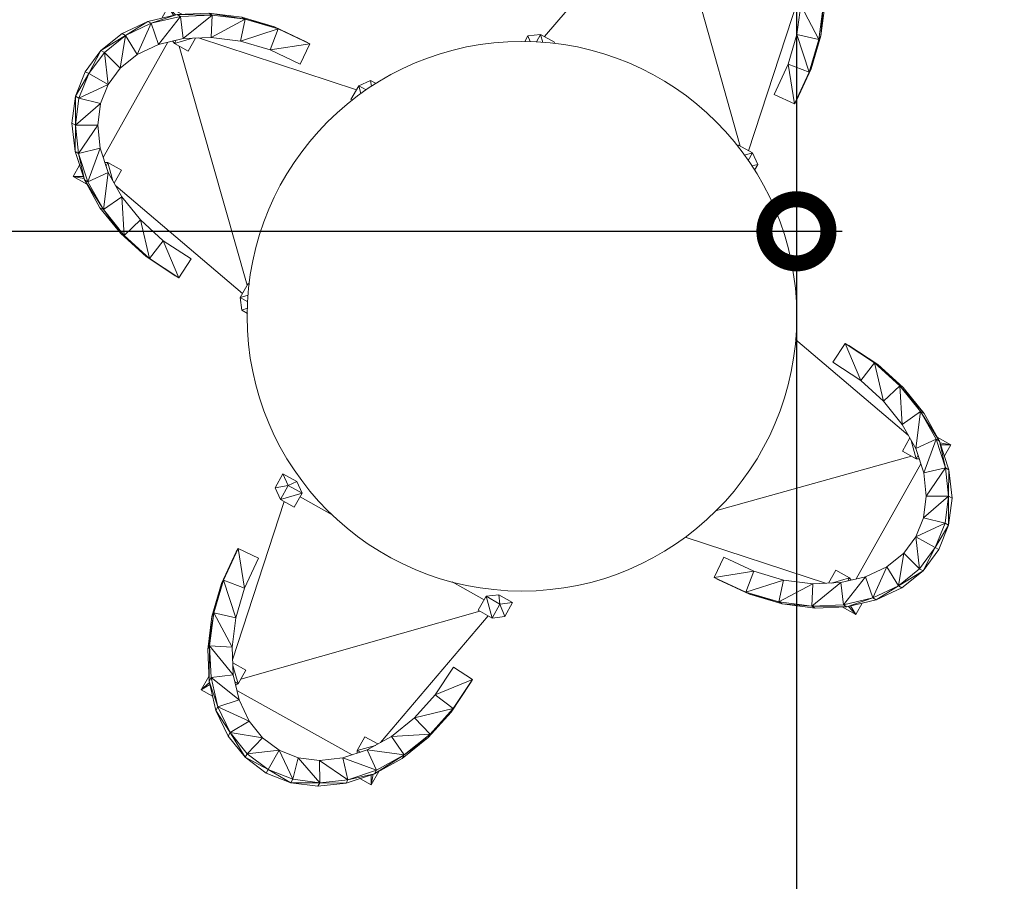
# Model space of a CAD drawing. Header units: millimetres. Extents: x 2016 to 102618, y -16590 to 68005.
# Tile 41 of 256: x 29657 to 31806, y 18898 to 20779. Entities that reach past the tile are written whole.
import ezdxf

# ---------------------------------------------------------------- set-up
doc = ezdxf.new("R2010")
doc.units = ezdxf.units.MM
for name, color, linetype, lineweight in [('A-ANNO-DIMS', 211, 'Continuous', 9), ('I-FURN', 30, 'Continuous', 13), ('L-PLNT', 71, 'Continuous', 13)]:
    doc.layers.add(name, color=color, linetype=linetype, lineweight=lineweight)
doc.styles.add('ISOCPEUR_2', font='isocpeur.ttf', dxfattribs={"height": 180.0000000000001})
doc.dimstyles.new('00_VCS_maatvoering_1_8', dxfattribs={"dimscale": 304.8, "dimtxt": 179.2766116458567, "dimasz": 0.9186351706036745, "dimexe": 0.3280839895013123, "dimexo": 0.0625, "dimgap": 0.1640419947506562, "dimtad": 1, "dimdec": 0, "dimzin": 0, "dimdsep": 46, "dimtxsty": 'ISOCPEUR_2', "dimblk1": 'DOTSMALL', "dimblk2": 'DOTSMALL', "dimsah": 1, "dimcen": 0.09, "dimdle": 0.3280839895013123, "dimadec": 0, "dimazin": 0, "dimtfac": 1, "dimtdec": 4, "dimtix": 1, "dimtmove": 0, "dimatfit": 3, "dimfxl": 0.3280839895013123, "dimfxlon": 1, "dimtvp": 1, "dimtolj": 1, "dimtzin": 0, "dimarcsym": 2})

# ---------------------------------------------------------------- blocks, each defined once
blk = doc.blocks.new('82_3B_tafel - rond - 1200 mm DIA x 735 mm H_ wit-3812193-00 Begane grond')
at = {"layer": 'I-FURN', "lineweight": 5}
for radius, start, end in [(599.9999999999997, 1.78111062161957e-13, 180), (599.9999999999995, 180.0000000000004, 2.035554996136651e-13)]:
    blk.add_arc((-2.301092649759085e-12, -4.886149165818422e-11), radius, start, end, dxfattribs=at)
blk = doc.blocks.new('Enscape AssetDefinition - Dining Chair 05 - Enscape AssetDefinition - Dining Chair 05-V294-00 Begane grond')
at = {"layer": 'L-PLNT'}
for p, q in [((-57.12375719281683, 343.5127692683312), (8.459899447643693e-15, 350.9892479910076)), ((-2.114974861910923e-15, 350.9892479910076), (57.12332505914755, 343.5128586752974)), ((-2.347622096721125e-13, 350.9892479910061), (1.205535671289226e-13, 342.2614591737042)), ((-112.0522902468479, 321.3707764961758), (-57.12375719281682, 343.5127692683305)), ((-112.0522902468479, 312.6430174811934), (-57.12375719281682, 343.5127692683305)), ((-57.12375719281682, 334.7850400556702), (-112.0522902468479, 312.6430174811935)), ((9.305889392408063e-14, 342.2614591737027), (-57.12375719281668, 343.5127692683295)), ((-57.12375719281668, 343.5127692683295), (-57.12375719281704, 334.7850400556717)), ((0, 342.2614591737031), (-57.12375719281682, 334.7850400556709)), ((-4.229949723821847e-15, 293.8872539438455), (-57.12375719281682, 334.7850400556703)), ((-57.12375719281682, 334.7850400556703), (-44.47042887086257, 288.0425715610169)), ((1.205535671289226e-13, 342.2614591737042), (57.1233250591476, 343.5128586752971)), ((2.114974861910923e-15, 342.2614591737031), (0, 293.8872539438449)), ((57.12332505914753, 334.7850996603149), (0, 342.2614591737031)), ((0, 293.8872539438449), (57.12332505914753, 334.7850996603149)), ((44.46999673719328, 288.0426013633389), (57.12332505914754, 334.7850996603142)), ((57.12332505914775, 334.7850996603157), (57.12332505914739, 343.5128586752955)), ((112.0518879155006, 312.6432260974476), (57.1233250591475, 343.5128586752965)), ((112.0518879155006, 321.3709851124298), (57.12332505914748, 343.5128586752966)), ((112.0518879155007, 312.6432260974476), (57.12332505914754, 334.7850996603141)), ((-112.0522902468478, 321.3707764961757), (-162.6747230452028, 285.4141557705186)), ((-162.6747230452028, 285.4141557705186), (-112.0522902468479, 312.6430174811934)), ((-162.6747230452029, 276.6863967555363), (-112.0522902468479, 312.6430174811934)), ((-112.0522902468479, 312.6430174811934), (-112.0522902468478, 321.3707764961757)), ((-88.19737921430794, 270.3502740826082), (-112.0522902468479, 312.6430174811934)), ((-44.47042887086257, 288.0425715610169), (-112.0522902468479, 312.6430174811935)), ((44.46999673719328, 288.0426013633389), (112.0518879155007, 312.6432260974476)), ((88.19698433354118, 270.3504826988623), (112.0518879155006, 312.6432260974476)), ((112.0518879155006, 321.3709851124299), (112.0518879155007, 312.6432260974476)), ((162.6743803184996, 285.4144537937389), (112.0518879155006, 321.3709851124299)), ((112.0518879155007, 312.6432260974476), (162.6743803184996, 285.4144537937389)), ((162.6743803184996, 276.6867543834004), (112.0518879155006, 312.6432260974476)), ((-162.6747230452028, 285.4141557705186), (-207.0456270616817, 237.0246768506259)), ((-162.6747230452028, 276.6863967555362), (-162.6747230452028, 285.4141557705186)), ((-44.47042887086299, 288.0425715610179), (-88.19737921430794, 270.3502740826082)), ((-2.114974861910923e-14, 293.8872539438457), (-44.47042887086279, 288.0425715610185)), ((44.4699967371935, 288.0426013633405), (1.691979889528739e-14, 293.8872539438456)), ((88.19698433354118, 270.3504826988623), (44.46999673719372, 288.0426013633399)), ((162.6743803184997, 276.6867543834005), (162.6743803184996, 285.4144537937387)), ((207.0453588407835, 237.0250195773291), (162.6743803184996, 285.4144537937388)), ((-212.465075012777, 261.9761494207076), (-184.1662859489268, 261.9761494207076)), ((-212.4650605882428, 228.2494104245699), (-212.465075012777, 261.9761494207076)), ((-212.465075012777, 261.9761494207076), (-201.6963846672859, 242.8583883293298)), ((-204.8688686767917, 239.3985794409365), (-212.465075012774, 261.9761494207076)), ((-207.0456270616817, 237.0246768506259), (-162.6747230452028, 276.6863967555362)), ((-207.0456270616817, 228.2969178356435), (-162.6747230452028, 276.6863967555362)), ((-88.19737921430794, 270.3502740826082), (-162.6747230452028, 276.6863967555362)), ((-162.6747230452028, 276.6863967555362), (-129.8753454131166, 240.6640768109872)), ((-88.19737921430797, 270.3502740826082), (-129.8753454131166, 240.6640768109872)), ((88.19698433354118, 270.3504826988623), (162.6743803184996, 276.6867543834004)), ((129.8750026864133, 240.6644046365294), (88.19698433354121, 270.3504826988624)), ((129.8750026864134, 240.6644046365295), (162.6743803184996, 276.6867543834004)), ((162.6743803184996, 276.6867543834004), (207.0453588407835, 237.0250195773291)), ((207.0453588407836, 228.2972903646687), (162.6743803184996, 276.6867543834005)), ((184.1661631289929, 261.9762686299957), (212.4649558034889, 261.9762686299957)), ((212.4649558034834, 261.9762686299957), (201.6962918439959, 242.8585245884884)), ((212.4649558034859, 261.9762686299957), (204.8687773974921, 239.3987230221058)), ((212.4649702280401, 228.2494972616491), (212.4649558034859, 261.9762686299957)), ((-243.4599071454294, 169.334141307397), (-207.0456270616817, 237.0246768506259)), ((-207.0456270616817, 237.0246768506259), (-243.4599071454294, 178.0618705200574)), ((-207.0456270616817, 228.2969178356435), (-129.8753454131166, 240.6640768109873)), ((-207.0456270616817, 237.0246768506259), (-207.0456270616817, 228.2969178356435)), ((-167.6368841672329, 199.3984108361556), (-129.8753454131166, 240.6640768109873)), ((129.8750026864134, 240.6644046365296), (207.0453588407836, 228.2972903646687)), ((167.6366159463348, 199.3987833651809), (129.8750026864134, 240.6644046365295)), ((207.0453588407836, 228.2972903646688), (207.0453588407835, 237.0250195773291)), ((243.4596985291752, 169.3345585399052), (207.0453588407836, 237.0250195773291)), ((243.4596985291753, 178.0623324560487), (207.0453588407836, 237.0250195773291)), ((-243.4599071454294, 169.334141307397), (-207.0456270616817, 228.2969178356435)), ((-207.0456270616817, 228.2969178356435), (-167.6368841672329, 199.3984108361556)), ((-148.9387434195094, 211.051118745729), (-152.0001876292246, 216.4861333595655)), ((-144.2218126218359, 224.9863119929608), (144.2218137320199, 224.9863119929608)), ((152.0001233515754, 216.4862307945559), (148.9386689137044, 211.051193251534)), ((167.6366159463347, 199.3987833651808), (207.0453588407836, 228.2972903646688)), ((243.4596985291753, 169.334558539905), (207.0453588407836, 228.2972903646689)), ((-243.4599071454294, 169.3341413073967), (-167.6368841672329, 199.3984108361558)), ((-199.4619493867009, 147.788835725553), (-167.6368841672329, 199.3984108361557)), ((-178.2822911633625, 182.135133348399), (-148.9387434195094, 211.0511187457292)), ((-156.973680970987, 211.051118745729), (-148.9387434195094, 211.051118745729)), ((-148.9387434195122, 211.051118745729), (-148.9387434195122, 176.7176218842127)), ((-148.9387434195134, 199.3295589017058), (234.2477490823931, -185.1255572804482)), ((148.9386689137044, 211.051193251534), (156.9736434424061, 211.0512035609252)), ((148.9386987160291, 176.7176963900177), (148.9386689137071, 211.0511932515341)), ((148.9386689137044, 211.0511932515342), (178.2821675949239, 182.1353185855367)), ((167.6366159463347, 199.398783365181), (243.4596985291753, 169.334558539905)), ((199.4617407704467, 147.7892529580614), (167.6366159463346, 199.3987833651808)), ((-243.4599071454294, 178.0618705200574), (-270.5181207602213, 102.0640047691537)), ((-243.4599071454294, 178.0618705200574), (-270.5181207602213, 110.7917935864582)), ((-243.4599071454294, 178.0618705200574), (-243.4599071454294, 169.334141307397)), ((-181.6230017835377, 176.7176218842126), (-148.9387434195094, 176.7176218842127)), ((181.6229297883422, 176.7177383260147), (148.9386987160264, 176.7176963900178)), ((243.4596985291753, 169.3345585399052), (243.4596985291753, 178.0623324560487)), ((270.5180313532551, 110.7921810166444), (243.4596985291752, 178.0623324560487)), ((-270.5181207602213, 102.0640047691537), (-243.4599071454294, 169.334141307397)), ((-185.0899028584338, 171.0954718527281), (-255.0180507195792, -185.1255572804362)), ((-243.4599071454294, 169.3341413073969), (-199.4619493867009, 147.788835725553)), ((185.0898985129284, 171.0954939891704), (255.0180507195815, -185.1255572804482)), ((199.4617407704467, 147.7892529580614), (243.4596985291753, 169.3345585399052)), ((243.4596985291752, 169.3345585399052), (270.5180313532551, 110.7921810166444)), ((270.5180313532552, 102.0644220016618), (243.4596985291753, 169.3345585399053)), ((-270.5181207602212, 102.0640047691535), (-199.4619493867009, 147.7888357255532)), ((-199.4619493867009, 147.7888357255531), (-223.5581847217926, 87.81344335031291)), ((199.4617407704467, 147.7892529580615), (270.5180313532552, 102.0644220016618)), ((223.5580804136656, 87.81386058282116), (199.4617407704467, 147.7892529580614)), ((-270.5181207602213, 110.7917935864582), (-287.1805393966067, 37.79943613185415)), ((-270.5181207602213, 110.7917935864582), (-270.5181207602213, 102.0640047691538)), ((270.5180313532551, 102.064422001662), (270.5180313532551, 110.7921810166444)), ((287.1804797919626, 37.7998384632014), (270.5180313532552, 110.7921810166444)), ((-287.1805393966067, 37.79943613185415), (-270.5181207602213, 102.0640047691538)), ((-287.1805393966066, 29.07167152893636), (-270.5181207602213, 102.0640047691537)), ((-287.1805393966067, 29.07167152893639), (-223.5581847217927, 87.81344335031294)), ((-270.5181207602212, 102.0640047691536), (-223.5581847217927, 87.81344335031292)), ((-238.5693610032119, 21.98988358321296), (-223.5581847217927, 87.81344335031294)), ((223.5580804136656, 87.81386058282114), (270.5180313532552, 102.0644220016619)), ((223.5580804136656, 87.81386058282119), (287.1804797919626, 29.07206640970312)), ((238.5693312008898, 21.99027660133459), (223.5580804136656, 87.81386058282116)), ((270.5180313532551, 102.064422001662), (287.1804797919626, 37.7998384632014)), ((287.1804797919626, 29.07206640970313), (270.5180313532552, 102.064422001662)), ((-287.1805393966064, 37.79943613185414), (-292.8067409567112, -46.83779494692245)), ((-287.1805393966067, 37.79943613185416), (-292.8067409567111, -38.11002475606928)), ((-292.8067409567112, -46.83779494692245), (-287.1805393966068, 29.07167152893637)), ((-292.8067409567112, -46.83779494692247), (-238.5693610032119, 21.98988358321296)), ((-287.1805393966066, 37.79943613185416), (-287.1805393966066, 29.07167152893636)), ((-287.1805393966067, 29.07167152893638), (-238.5693610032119, 21.98988358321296)), ((-238.5693610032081, 21.98988358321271), (-243.7951534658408, -50.35769504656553)), ((238.5693312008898, 21.99027660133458), (287.1804797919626, 29.07206640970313)), ((238.5693312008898, 21.99027660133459), (292.8067409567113, -46.8374745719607)), ((243.7951534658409, -50.35736722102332), (238.5693312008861, 21.99027660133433)), ((287.1804797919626, 29.07206640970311), (287.1804797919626, 37.7998384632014)), ((292.8067409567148, -38.10969693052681), (287.1804797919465, 37.79983846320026)), ((287.1804797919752, 29.07206640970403), (292.8067409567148, -38.10969693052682)), ((292.8067409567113, -46.83747457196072), (287.1804797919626, 29.07206640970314)), ((-292.8067409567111, -38.11002475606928), (-292.8067409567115, -46.83779494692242)), ((292.8067409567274, -46.83747457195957), (292.8067409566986, -38.10969693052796)), ((-292.8067409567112, -46.83779494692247), (-243.7951534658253, -50.35769504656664)), ((243.7951534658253, -50.35736722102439), (292.8067409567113, -46.83747457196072)), ((-264.9769452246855, -185.1255572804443), (-287.4820494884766, -201.6292487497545)), ((-264.9769452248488, -203.796921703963), (-264.9769452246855, -185.1255572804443)), ((-252.249730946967, -197.8527770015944), (-264.9769452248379, -185.1255572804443)), ((-264.9769452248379, -185.1255572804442), (-230.1357658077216, -185.1255572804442)), ((-230.1357658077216, -188.1450664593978), (-230.1357658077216, -185.1255572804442)), ((264.9769452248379, -185.1255572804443), (230.1357658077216, -185.1255572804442)), ((230.1357658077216, -185.1255572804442), (230.1357658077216, -187.9081714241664)), ((264.9769452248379, -185.1255572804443), (252.3999960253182, -197.7025118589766)), ((264.9769452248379, -185.1255572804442), (287.4820494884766, -201.6292487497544)), ((264.9769452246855, -185.1255572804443), (264.976945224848, -203.6958231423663)), ((-287.4820494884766, -215.6188685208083), (-287.4820494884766, -201.6292487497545)), ((-287.4820494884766, -201.6292487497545), (-277.2301577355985, -209.9826468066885)), ((287.4820494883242, -201.6292487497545), (277.1524262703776, -210.0459835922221)), ((287.4820494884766, -201.6292487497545), (287.4820494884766, -215.6398785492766))]:
    blk.add_line(p, q, dxfattribs=at)
blk = doc.blocks.new('Enscape AssetDefinition - Dining Chair 05 - Enscape AssetDefinition - Dining Chair 05-V295-00 Begane grond')
at = {"layer": 'L-PLNT'}
for p, q in [((-287.4820494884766, 236.4704430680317), (-252.6408700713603, 236.4704430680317)), ((-287.4820494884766, 201.6292487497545), (-287.4820494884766, 236.4704430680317)), ((-264.9769452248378, 219.9667515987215), (-287.482049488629, 236.4704430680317)), ((-264.9769452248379, 219.9667515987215), (-252.6408700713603, 236.4704430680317)), ((-252.6408700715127, 236.4704430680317), (-230.1357658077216, 219.9667515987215)), ((230.1357658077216, 219.9667515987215), (252.6408700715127, 236.4704430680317)), ((252.6408700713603, 236.4704430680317), (287.4820494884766, 236.4704430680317)), ((252.6408700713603, 236.4704430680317), (264.9769452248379, 219.9667515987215)), ((264.9769452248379, 219.9667515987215), (287.4820494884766, 236.4704430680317)), ((287.4820494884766, 236.4704430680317), (287.4820494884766, 201.6292487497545)), ((-264.9769452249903, 219.9667515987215), (-287.4820494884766, 201.6292487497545)), ((-264.9769452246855, 185.1255572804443), (-264.9769452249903, 219.9667515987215)), ((-264.9769452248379, 219.9667515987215), (-230.1357658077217, 219.9667515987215)), ((-264.9769452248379, 185.1255572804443), (-230.1357658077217, 219.9667515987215)), ((-230.1357658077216, 185.1255572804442), (-230.1357658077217, 219.9667515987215)), ((230.1357658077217, 219.9667515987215), (264.9769452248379, 219.9667515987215)), ((230.1357658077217, 219.9667515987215), (264.9769452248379, 185.1255572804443)), ((230.1357658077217, 219.9667515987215), (230.1357658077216, 185.1255572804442)), ((264.9769452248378, 219.9667515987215), (287.4820494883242, 201.6292487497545)), ((264.9769452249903, 219.9667515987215), (264.9769452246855, 185.1255572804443)), ((-287.4820494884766, 201.6292487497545), (-264.9769452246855, 185.1255572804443)), ((-149.9084081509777, 211.07563115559), (-230.1357658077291, 211.07563115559)), ((230.1357658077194, 211.07563115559), (150.3318873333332, 211.07563115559)), ((287.4820494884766, 201.6292487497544), (264.9769452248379, 185.1255572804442)), ((-230.1357658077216, 185.1255572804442), (-264.9769452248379, 185.1255572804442)), ((-255.0180507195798, 185.1255572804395), (-185.0899028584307, -171.0954718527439)), ((234.247749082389, 185.1255572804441), (-148.9387434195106, -199.3295589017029)), ((255.0180507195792, 185.1255572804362), (185.0898985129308, -171.095493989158)), ((230.1357658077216, 185.1255572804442), (264.9769452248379, 185.1255572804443)), ((-243.7951534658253, 50.35769504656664), (-292.8067409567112, 46.83779494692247)), ((-287.1805393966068, -29.07167152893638), (-292.8067409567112, 46.83779494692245)), ((-292.8067409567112, 46.83779494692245), (-287.1805393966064, -37.79943613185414)), ((-238.5693610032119, -21.98988358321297), (-292.8067409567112, 46.83779494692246)), ((-292.8067409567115, 46.83779494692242), (-292.8067409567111, 38.11002475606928)), ((-243.7951534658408, 50.35769504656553), (-238.5693610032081, -21.98988358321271)), ((238.5693312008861, -21.99027660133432), (243.7951534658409, 50.35736722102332)), ((292.8067409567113, 46.8374745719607), (238.5693312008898, -21.99027660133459)), ((292.8067409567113, 46.83747457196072), (243.7951534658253, 50.35736722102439)), ((287.1804797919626, -29.07206640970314), (292.8067409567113, 46.83747457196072)), ((292.8067409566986, 38.10969693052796), (292.8067409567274, 46.83747457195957)), ((-292.8067409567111, 38.11002475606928), (-287.1805393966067, -37.79943613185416)), ((287.1804797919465, -37.79983846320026), (292.8067409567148, 38.10969693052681)), ((292.8067409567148, 38.10969693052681), (287.1804797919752, -29.07206640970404)), ((-238.5693610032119, -21.98988358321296), (-287.1805393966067, -29.07167152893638)), ((-270.5181207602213, -102.0640047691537), (-287.1805393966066, -29.07167152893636)), ((-287.1805393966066, -29.07167152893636), (-287.1805393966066, -37.79943613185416)), ((-223.5581847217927, -87.81344335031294), (-287.1805393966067, -29.07167152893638)), ((-270.5181207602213, -102.0640047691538), (-287.1805393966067, -37.79943613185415)), ((-287.1805393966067, -37.79943613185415), (-270.5181207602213, -110.7917935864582)), ((-223.5581847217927, -87.81344335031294), (-238.5693610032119, -21.98988358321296)), ((223.5580804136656, -87.81386058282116), (238.5693312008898, -21.99027660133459)), ((287.1804797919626, -29.07206640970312), (223.5580804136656, -87.81386058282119)), ((287.1804797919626, -29.07206640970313), (238.5693312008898, -21.99027660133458)), ((270.5180313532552, -102.064422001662), (287.1804797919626, -29.07206640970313)), ((270.5180313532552, -110.7921810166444), (287.1804797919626, -37.7998384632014)), ((287.1804797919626, -37.7998384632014), (270.5180313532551, -102.064422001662)), ((287.1804797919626, -37.7998384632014), (287.1804797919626, -29.07206640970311)), ((-223.5581847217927, -87.81344335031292), (-270.5181207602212, -102.0640047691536)), ((-243.4599071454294, -169.334141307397), (-270.5181207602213, -102.0640047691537)), ((-270.5181207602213, -102.0640047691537), (-243.4599071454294, -178.0618705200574)), ((-199.4619493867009, -147.7888357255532), (-270.5181207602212, -102.0640047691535)), ((-270.5181207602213, -102.0640047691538), (-270.5181207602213, -110.7917935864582)), ((-223.5581847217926, -87.81344335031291), (-199.4619493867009, -147.7888357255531)), ((199.4617407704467, -147.7892529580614), (223.5580804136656, -87.81386058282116)), ((270.5180313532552, -102.0644220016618), (199.4617407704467, -147.7892529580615)), ((270.5180313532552, -102.0644220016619), (223.5580804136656, -87.81386058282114)), ((243.4596985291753, -169.3345585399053), (270.5180313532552, -102.0644220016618)), ((270.5180313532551, -110.7921810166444), (270.5180313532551, -102.064422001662)), ((-270.5181207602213, -110.7917935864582), (-243.4599071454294, -178.0618705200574)), ((243.4596985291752, -178.0623324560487), (270.5180313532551, -110.7921810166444)), ((270.5180313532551, -110.7921810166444), (243.4596985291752, -169.3345585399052)), ((-199.4619493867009, -147.788835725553), (-243.4599071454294, -169.3341413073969)), ((-167.6368841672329, -199.3984108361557), (-199.4619493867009, -147.788835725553)), ((167.6366159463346, -199.3987833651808), (199.4617407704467, -147.7892529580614)), ((243.4596985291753, -169.3345585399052), (199.4617407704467, -147.7892529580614)), ((-207.0456270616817, -237.0246768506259), (-243.4599071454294, -169.334141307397)), ((-243.4599071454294, -169.334141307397), (-243.4599071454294, -178.0618705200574)), ((-207.0456270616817, -228.2969178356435), (-243.4599071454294, -169.334141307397)), ((-167.6368841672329, -199.3984108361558), (-243.4599071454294, -169.3341413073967)), ((243.4596985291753, -169.334558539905), (167.6366159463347, -199.398783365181)), ((207.0453588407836, -228.2972903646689), (243.4596985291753, -169.334558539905)), ((207.0453588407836, -237.0250195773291), (243.4596985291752, -169.3345585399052)), ((243.4596985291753, -178.0623324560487), (243.4596985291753, -169.3345585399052)), ((-243.4599071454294, -178.0618705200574), (-207.0456270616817, -237.0246768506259)), ((-148.9387434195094, -176.7176218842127), (-181.6230017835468, -176.7176218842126)), ((-148.9387434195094, -211.0511187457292), (-178.2822911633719, -182.1351333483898)), ((-148.9387434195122, -176.7176218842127), (-148.9387434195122, -211.051118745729)), ((148.9386689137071, -211.0511932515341), (148.9386987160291, -176.7176963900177)), ((178.2821675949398, -182.135318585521), (148.9386689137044, -211.0511932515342)), ((148.9386987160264, -176.7176963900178), (181.6229297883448, -176.7177383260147)), ((207.0453588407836, -237.0250195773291), (243.4596985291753, -178.0623324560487)), ((-167.6368841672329, -199.3984108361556), (-207.0456270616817, -228.2969178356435)), ((-129.8753454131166, -240.6640768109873), (-167.6368841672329, -199.3984108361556)), ((-148.9387434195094, -211.051118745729), (-156.9736809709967, -211.051118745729)), ((-152.000187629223, -216.4861333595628), (-148.9387434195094, -211.051118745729)), ((129.8750026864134, -240.6644046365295), (167.6366159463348, -199.3987833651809)), ((148.9386689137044, -211.051193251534), (152.0001233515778, -216.4862307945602)), ((156.9736434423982, -211.0512035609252), (148.9386689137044, -211.051193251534)), ((207.0453588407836, -228.2972903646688), (167.6366159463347, -199.3987833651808)), ((-212.465075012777, -261.9761494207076), (-212.4650605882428, -228.2494104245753)), ((-162.6747230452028, -276.6863967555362), (-207.0456270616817, -228.2969178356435)), ((-207.0456270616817, -228.2969178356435), (-207.0456270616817, -237.0246768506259)), ((-129.8753454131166, -240.6640768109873), (-207.0456270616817, -228.2969178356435)), ((144.2218137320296, -224.9863119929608), (-144.2218126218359, -224.9863119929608)), ((207.0453588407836, -228.2972903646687), (129.8750026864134, -240.6644046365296)), ((162.6743803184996, -276.6867543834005), (207.0453588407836, -228.2972903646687)), ((207.0453588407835, -237.0250195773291), (207.0453588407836, -228.2972903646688)), ((212.4649558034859, -261.9762686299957), (212.4649702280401, -228.2494972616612)), ((-212.465075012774, -261.9761494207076), (-204.8688686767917, -239.3985794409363)), ((-201.6963846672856, -242.8583883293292), (-212.465075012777, -261.9761494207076)), ((-162.6747230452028, -276.6863967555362), (-207.0456270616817, -237.0246768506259)), ((-207.0456270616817, -237.0246768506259), (-162.6747230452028, -285.4141557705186)), ((-129.8753454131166, -240.6640768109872), (-162.6747230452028, -276.6863967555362)), ((-129.8753454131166, -240.6640768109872), (-88.19737921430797, -270.3502740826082)), ((88.19698433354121, -270.3504826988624), (129.8750026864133, -240.6644046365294)), ((162.6743803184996, -276.6867543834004), (129.8750026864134, -240.6644046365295)), ((162.6743803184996, -285.4144537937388), (207.0453588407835, -237.0250195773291)), ((207.0453588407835, -237.0250195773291), (162.6743803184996, -276.6867543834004)), ((201.6962918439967, -242.85852458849), (212.4649558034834, -261.9762686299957)), ((204.8687773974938, -239.3987230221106), (212.4649558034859, -261.9762686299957)), ((-184.1662859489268, -261.9761494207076), (-212.465075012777, -261.9761494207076)), ((-162.6747230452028, -276.6863967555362), (-88.19737921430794, -270.3502740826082)), ((-162.6747230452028, -285.4141557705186), (-162.6747230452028, -276.6863967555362)), ((-112.0522902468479, -312.6430174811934), (-162.6747230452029, -276.6863967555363)), ((-112.0522902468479, -312.6430174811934), (-88.19737921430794, -270.3502740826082)), ((-88.19737921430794, -270.3502740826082), (-44.47042887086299, -288.0425715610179)), ((44.46999673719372, -288.0426013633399), (88.19698433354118, -270.3504826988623)), ((112.0518879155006, -312.6432260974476), (88.19698433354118, -270.3504826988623)), ((162.6743803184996, -276.6867543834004), (88.19698433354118, -270.3504826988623)), ((112.0518879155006, -312.6432260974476), (162.6743803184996, -276.6867543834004)), ((162.6743803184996, -285.4144537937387), (162.6743803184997, -276.6867543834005)), ((212.4649558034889, -261.9762686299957), (184.1661631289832, -261.9762686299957)), ((-112.0522902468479, -312.6430174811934), (-162.6747230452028, -285.4141557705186)), ((-162.6747230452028, -285.4141557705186), (-112.0522902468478, -321.3707764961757)), ((-112.0522902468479, -312.6430174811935), (-44.47042887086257, -288.0425715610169)), ((-44.47042887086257, -288.0425715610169), (-57.12375719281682, -334.7850400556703)), ((-57.12375719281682, -334.7850400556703), (0, -293.8872539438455)), ((-44.47042887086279, -288.0425715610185), (-1.691979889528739e-14, -293.8872539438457)), ((1.480482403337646e-14, -293.8872539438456), (44.4699967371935, -288.0426013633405)), ((57.12332505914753, -334.7850996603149), (0, -293.8872539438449)), ((0, -293.8872539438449), (2.114974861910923e-15, -342.2614591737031)), ((57.12332505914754, -334.7850996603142), (44.46999673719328, -288.0426013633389)), ((112.0518879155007, -312.6432260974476), (44.46999673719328, -288.0426013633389)), ((112.0518879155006, -321.3709851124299), (162.6743803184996, -285.4144537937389)), ((162.6743803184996, -285.4144537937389), (112.0518879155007, -312.6432260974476)), ((-112.0522902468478, -321.3707764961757), (-112.0522902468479, -312.6430174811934)), ((-57.12375719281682, -343.5127692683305), (-112.0522902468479, -312.6430174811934)), ((-112.0522902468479, -312.6430174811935), (-57.12375719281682, -334.7850400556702)), ((-57.12375719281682, -343.5127692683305), (-112.0522902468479, -321.3707764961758)), ((57.12332505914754, -334.7850996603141), (112.0518879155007, -312.6432260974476)), ((57.1233250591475, -343.5128586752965), (112.0518879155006, -312.6432260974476)), ((57.12332505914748, -343.5128586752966), (112.0518879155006, -321.3709851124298)), ((112.0518879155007, -312.6432260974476), (112.0518879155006, -321.3709851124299)), ((-57.12375719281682, -334.7850400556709), (0, -342.2614591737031)), ((-57.12375719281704, -334.7850400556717), (-57.12375719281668, -343.5127692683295)), ((-57.12375719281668, -343.5127692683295), (9.305889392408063e-14, -342.2614591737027)), ((4.229949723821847e-15, -350.9892479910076), (-57.12375719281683, -343.5127692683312)), ((2.114974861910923e-15, -342.2614591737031), (57.12332505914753, -334.7850996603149)), ((57.1233250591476, -343.5128586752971), (1.184385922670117e-13, -342.2614591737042)), ((1.205535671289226e-13, -342.2614591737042), (-2.347622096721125e-13, -350.9892479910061)), ((57.12332505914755, -343.5128586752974), (0, -350.9892479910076)), ((57.12332505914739, -343.5128586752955), (57.12332505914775, -334.7850996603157))]:
    blk.add_line(p, q, dxfattribs=at)
blk = doc.blocks.new('Enscape AssetDefinition - Dining Chair 05 - Enscape AssetDefinition - Dining Chair 05-V292-00 Begane grond')
at = {"layer": 'L-PLNT'}
for p, q in [((-57.12375719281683, 343.5127692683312), (8.459899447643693e-15, 350.9892479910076)), ((-2.114974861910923e-15, 350.9892479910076), (57.12332505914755, 343.5128586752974)), ((-2.347622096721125e-13, 350.9892479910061), (1.205535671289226e-13, 342.2614591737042)), ((-112.0522902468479, 321.3707764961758), (-57.12375719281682, 343.5127692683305)), ((-112.0522902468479, 312.6430174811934), (-57.12375719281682, 343.5127692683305)), ((-57.12375719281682, 334.7850400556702), (-112.0522902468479, 312.6430174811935)), ((9.305889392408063e-14, 342.2614591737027), (-57.12375719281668, 343.5127692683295)), ((-57.12375719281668, 343.5127692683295), (-57.12375719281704, 334.7850400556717)), ((0, 342.2614591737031), (-57.12375719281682, 334.7850400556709)), ((-4.229949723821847e-15, 293.8872539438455), (-57.12375719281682, 334.7850400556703)), ((-57.12375719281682, 334.7850400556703), (-44.47042887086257, 288.0425715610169)), ((1.205535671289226e-13, 342.2614591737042), (57.1233250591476, 343.5128586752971)), ((2.114974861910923e-15, 342.2614591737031), (0, 293.8872539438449)), ((57.12332505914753, 334.7850996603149), (0, 342.2614591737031)), ((0, 293.8872539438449), (57.12332505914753, 334.7850996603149)), ((44.46999673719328, 288.0426013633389), (57.12332505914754, 334.7850996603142)), ((57.12332505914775, 334.7850996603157), (57.12332505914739, 343.5128586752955)), ((112.0518879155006, 312.6432260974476), (57.1233250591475, 343.5128586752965)), ((112.0518879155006, 321.3709851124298), (57.12332505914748, 343.5128586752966)), ((112.0518879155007, 312.6432260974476), (57.12332505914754, 334.7850996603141)), ((-112.0522902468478, 321.3707764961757), (-162.6747230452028, 285.4141557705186)), ((-162.6747230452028, 285.4141557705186), (-112.0522902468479, 312.6430174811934)), ((-162.6747230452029, 276.6863967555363), (-112.0522902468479, 312.6430174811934)), ((-112.0522902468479, 312.6430174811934), (-112.0522902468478, 321.3707764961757)), ((-88.19737921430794, 270.3502740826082), (-112.0522902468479, 312.6430174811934)), ((-44.47042887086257, 288.0425715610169), (-112.0522902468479, 312.6430174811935)), ((44.46999673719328, 288.0426013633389), (112.0518879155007, 312.6432260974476)), ((88.19698433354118, 270.3504826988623), (112.0518879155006, 312.6432260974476)), ((112.0518879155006, 321.3709851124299), (112.0518879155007, 312.6432260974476)), ((162.6743803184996, 285.4144537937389), (112.0518879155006, 321.3709851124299)), ((112.0518879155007, 312.6432260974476), (162.6743803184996, 285.4144537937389)), ((162.6743803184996, 276.6867543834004), (112.0518879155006, 312.6432260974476)), ((-162.6747230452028, 285.4141557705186), (-207.0456270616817, 237.0246768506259)), ((-162.6747230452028, 276.6863967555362), (-162.6747230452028, 285.4141557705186)), ((-44.47042887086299, 288.0425715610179), (-88.19737921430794, 270.3502740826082)), ((-2.114974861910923e-14, 293.8872539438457), (-44.47042887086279, 288.0425715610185)), ((44.4699967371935, 288.0426013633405), (1.691979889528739e-14, 293.8872539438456)), ((88.19698433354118, 270.3504826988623), (44.46999673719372, 288.0426013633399)), ((162.6743803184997, 276.6867543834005), (162.6743803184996, 285.4144537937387)), ((207.0453588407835, 237.0250195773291), (162.6743803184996, 285.4144537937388)), ((-212.465075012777, 261.9761494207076), (-184.1662859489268, 261.9761494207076)), ((-212.4650605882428, 228.2494104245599), (-212.465075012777, 261.9761494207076)), ((-212.465075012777, 261.9761494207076), (-201.6963846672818, 242.8583883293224)), ((-204.8688686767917, 239.3985794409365), (-212.465075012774, 261.9761494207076)), ((-207.0456270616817, 237.0246768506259), (-162.6747230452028, 276.6863967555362)), ((-207.0456270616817, 228.2969178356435), (-162.6747230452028, 276.6863967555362)), ((-88.19737921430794, 270.3502740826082), (-162.6747230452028, 276.6863967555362)), ((-162.6747230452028, 276.6863967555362), (-129.8753454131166, 240.6640768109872)), ((-88.19737921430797, 270.3502740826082), (-129.8753454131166, 240.6640768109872)), ((88.19698433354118, 270.3504826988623), (162.6743803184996, 276.6867543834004)), ((129.8750026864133, 240.6644046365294), (88.19698433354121, 270.3504826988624)), ((129.8750026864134, 240.6644046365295), (162.6743803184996, 276.6867543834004)), ((162.6743803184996, 276.6867543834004), (207.0453588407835, 237.0250195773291)), ((207.0453588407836, 228.2972903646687), (162.6743803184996, 276.6867543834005)), ((184.1661631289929, 261.9762686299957), (212.4649558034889, 261.9762686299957)), ((212.4649558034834, 261.9762686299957), (201.6962918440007, 242.8585245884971)), ((212.4649558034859, 261.9762686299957), (204.8687773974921, 239.3987230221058)), ((212.4649702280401, 228.2494972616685), (212.4649558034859, 261.9762686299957)), ((-243.4599071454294, 169.334141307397), (-207.0456270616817, 237.0246768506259)), ((-207.0456270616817, 237.0246768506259), (-243.4599071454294, 178.0618705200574)), ((-207.0456270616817, 228.2969178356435), (-129.8753454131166, 240.6640768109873)), ((-207.0456270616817, 237.0246768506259), (-207.0456270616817, 228.2969178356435)), ((-167.6368841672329, 199.3984108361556), (-129.8753454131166, 240.6640768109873)), ((129.8750026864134, 240.6644046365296), (207.0453588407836, 228.2972903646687)), ((167.6366159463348, 199.3987833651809), (129.8750026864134, 240.6644046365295)), ((207.0453588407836, 228.2972903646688), (207.0453588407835, 237.0250195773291)), ((243.4596985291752, 169.3345585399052), (207.0453588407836, 237.0250195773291)), ((243.4596985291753, 178.0623324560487), (207.0453588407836, 237.0250195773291)), ((-243.4599071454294, 169.334141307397), (-207.0456270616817, 228.2969178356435)), ((-207.0456270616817, 228.2969178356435), (-167.6368841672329, 199.3984108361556)), ((-148.9387434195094, 211.051118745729), (-152.0001876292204, 216.4861333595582)), ((-144.2218126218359, 224.9863119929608), (144.2218137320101, 224.9863119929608)), ((152.0001233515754, 216.4862307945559), (148.9386689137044, 211.051193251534)), ((167.6366159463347, 199.3987833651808), (207.0453588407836, 228.2972903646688)), ((243.4596985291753, 169.334558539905), (207.0453588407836, 228.2972903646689)), ((-243.4599071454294, 169.3341413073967), (-167.6368841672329, 199.3984108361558)), ((-199.4619493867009, 147.788835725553), (-167.6368841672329, 199.3984108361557)), ((-178.2822911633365, 182.1351333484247), (-148.9387434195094, 211.0511187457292)), ((-156.973680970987, 211.051118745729), (-148.9387434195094, 211.051118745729)), ((-148.9387434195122, 211.051118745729), (-148.9387434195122, 176.7176218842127)), ((-148.9387434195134, 199.3295589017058), (164.5521270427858, -115.1991924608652)), ((148.9386689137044, 211.051193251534), (156.9736434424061, 211.0512035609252)), ((148.9386987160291, 176.7176963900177), (148.9386689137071, 211.0511932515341)), ((148.9386689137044, 211.0511932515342), (178.2821675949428, 182.1353185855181)), ((167.6366159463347, 199.398783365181), (243.4596985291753, 169.334558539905)), ((199.4617407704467, 147.7892529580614), (167.6366159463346, 199.3987833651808)), ((-243.4599071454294, 178.0618705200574), (-270.5181207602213, 102.0640047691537)), ((-243.4599071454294, 178.0618705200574), (-270.5181207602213, 110.7917935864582)), ((-243.4599071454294, 178.0618705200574), (-243.4599071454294, 169.334141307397)), ((-181.6230017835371, 176.7176218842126), (-148.9387434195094, 176.7176218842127)), ((181.6229297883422, 176.7177383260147), (148.9386987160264, 176.7176963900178)), ((243.4596985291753, 169.3345585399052), (243.4596985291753, 178.0623324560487)), ((270.5180313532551, 110.7921810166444), (243.4596985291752, 178.0623324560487)), ((-270.5181207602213, 102.0640047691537), (-243.4599071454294, 169.334141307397)), ((-185.0899028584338, 171.0954718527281), (-247.2577256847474, -145.5936798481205)), ((-243.4599071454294, 169.3341413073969), (-199.4619493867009, 147.788835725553)), ((185.0898985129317, 171.0954939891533), (247.197962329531, -145.2892392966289)), ((199.4617407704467, 147.7892529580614), (243.4596985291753, 169.3345585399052)), ((243.4596985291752, 169.3345585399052), (270.5180313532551, 110.7921810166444)), ((270.5180313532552, 102.0644220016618), (243.4596985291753, 169.3345585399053)), ((-270.5181207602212, 102.0640047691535), (-199.4619493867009, 147.7888357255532)), ((-199.4619493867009, 147.7888357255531), (-223.5581847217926, 87.81344335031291)), ((199.4617407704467, 147.7892529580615), (270.5180313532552, 102.0644220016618)), ((223.5580804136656, 87.81386058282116), (199.4617407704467, 147.7892529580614)), ((-270.5181207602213, 110.7917935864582), (-287.1805393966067, 37.79943613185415)), ((-270.5181207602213, 110.7917935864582), (-270.5181207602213, 102.0640047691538)), ((270.5180313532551, 102.064422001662), (270.5180313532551, 110.7921810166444)), ((287.1804797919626, 37.7998384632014), (270.5180313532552, 110.7921810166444)), ((-287.1805393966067, 37.79943613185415), (-270.5181207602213, 102.0640047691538)), ((-287.1805393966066, 29.07167152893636), (-270.5181207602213, 102.0640047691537)), ((-287.1805393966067, 29.07167152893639), (-223.5581847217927, 87.81344335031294)), ((-270.5181207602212, 102.0640047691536), (-223.5581847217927, 87.81344335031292)), ((-238.5693610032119, 21.98988358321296), (-223.5581847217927, 87.81344335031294)), ((223.5580804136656, 87.81386058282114), (270.5180313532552, 102.0644220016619)), ((223.5580804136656, 87.81386058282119), (287.1804797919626, 29.07206640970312)), ((238.5693312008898, 21.99027660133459), (223.5580804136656, 87.81386058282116)), ((270.5180313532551, 102.064422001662), (287.1804797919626, 37.7998384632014)), ((287.1804797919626, 29.07206640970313), (270.5180313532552, 102.064422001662)), ((-287.1805393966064, 37.79943613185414), (-292.8067409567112, -46.83779494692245)), ((-287.1805393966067, 37.79943613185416), (-292.8067409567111, -38.11002475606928)), ((-292.8067409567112, -46.83779494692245), (-287.1805393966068, 29.07167152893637)), ((-292.8067409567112, -46.83779494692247), (-238.5693610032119, 21.98988358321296)), ((-287.1805393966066, 37.79943613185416), (-287.1805393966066, 29.07167152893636)), ((-287.1805393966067, 29.07167152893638), (-238.5693610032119, 21.98988358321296)), ((-238.5693610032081, 21.98988358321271), (-243.7951534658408, -50.35769504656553)), ((238.5693312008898, 21.99027660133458), (287.1804797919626, 29.07206640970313)), ((238.5693312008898, 21.99027660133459), (292.8067409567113, -46.8374745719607)), ((243.7951534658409, -50.35736722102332), (238.5693312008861, 21.99027660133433)), ((287.1804797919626, 29.07206640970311), (287.1804797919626, 37.7998384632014)), ((292.8067409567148, -38.10969693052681), (287.1804797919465, 37.79983846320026)), ((287.1804797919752, 29.07206640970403), (292.8067409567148, -38.10969693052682)), ((292.8067409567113, -46.83747457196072), (287.1804797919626, 29.07206640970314)), ((-292.8067409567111, -38.11002475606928), (-292.8067409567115, -46.83779494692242)), ((292.8067409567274, -46.83747457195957), (292.8067409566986, -38.10969693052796)), ((-292.8067409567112, -46.83779494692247), (-243.7951534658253, -50.35769504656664)), ((243.7951534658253, -50.35736722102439), (292.8067409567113, -46.83747457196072))]:
    blk.add_line(p, q, dxfattribs=at)
blk = doc.blocks.new('Enscape AssetDefinition - Dining Chair 05 - Enscape AssetDefinition - Dining Chair 05-V296-00 Begane grond')
at = {"layer": 'L-PLNT'}
for p, q in [((-287.4820494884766, 201.6292487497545), (-287.4820494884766, 215.6398785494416)), ((287.4820494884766, 215.6188685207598), (287.4820494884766, 201.6292487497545)), ((-277.15242627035, 210.0459835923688), (-287.4820494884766, 201.6292487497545)), ((-287.4820494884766, 201.6292487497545), (-264.9769452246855, 185.1255572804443)), ((-264.9769452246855, 185.1255572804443), (-264.9769452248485, 203.754622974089)), ((-264.9769452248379, 185.1255572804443), (-252.4439195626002, 197.658588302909)), ((252.1939099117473, 197.9085980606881), (264.9769452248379, 185.1255572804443)), ((264.9769452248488, 203.7957014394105), (264.9769452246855, 185.1255572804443)), ((287.4820494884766, 201.6292487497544), (264.9769452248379, 185.1255572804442)), ((277.2839072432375, 209.9388508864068), (287.4820494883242, 201.6292487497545)), ((-230.1357658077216, 185.1255572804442), (-264.9769452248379, 185.1255572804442)), ((-255.0180507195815, 185.1255572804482), (-185.0899028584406, -171.0954718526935)), ((-230.1357658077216, 185.1255572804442), (-230.1357658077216, 188.0913162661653)), ((234.2477490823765, 185.1255572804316), (-148.9387434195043, -199.3295589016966)), ((255.0180507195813, 185.1255572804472), (185.0898985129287, -171.0954939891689)), ((230.1357658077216, 188.6986270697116), (230.1357658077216, 185.1255572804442)), ((230.1357658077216, 185.1255572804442), (264.9769452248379, 185.1255572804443)), ((-243.7951534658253, 50.35769504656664), (-292.8067409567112, 46.83779494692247)), ((-287.1805393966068, -29.07167152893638), (-292.8067409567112, 46.83779494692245)), ((-292.8067409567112, 46.83779494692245), (-287.1805393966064, -37.79943613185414)), ((-238.5693610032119, -21.98988358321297), (-292.8067409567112, 46.83779494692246)), ((-292.8067409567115, 46.83779494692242), (-292.8067409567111, 38.11002475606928)), ((-243.7951534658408, 50.35769504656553), (-238.5693610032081, -21.98988358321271)), ((238.5693312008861, -21.99027660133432), (243.7951534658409, 50.35736722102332)), ((292.8067409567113, 46.8374745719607), (238.5693312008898, -21.99027660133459)), ((292.8067409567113, 46.83747457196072), (243.7951534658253, 50.35736722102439)), ((287.1804797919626, -29.07206640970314), (292.8067409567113, 46.83747457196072)), ((292.8067409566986, 38.10969693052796), (292.8067409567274, 46.83747457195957)), ((-292.8067409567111, 38.11002475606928), (-287.1805393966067, -37.79943613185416)), ((287.1804797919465, -37.79983846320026), (292.8067409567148, 38.10969693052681)), ((292.8067409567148, 38.10969693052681), (287.1804797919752, -29.07206640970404)), ((-238.5693610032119, -21.98988358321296), (-287.1805393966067, -29.07167152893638)), ((-270.5181207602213, -102.0640047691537), (-287.1805393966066, -29.07167152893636)), ((-287.1805393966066, -29.07167152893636), (-287.1805393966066, -37.79943613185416)), ((-223.5581847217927, -87.81344335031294), (-287.1805393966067, -29.07167152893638)), ((-270.5181207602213, -102.0640047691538), (-287.1805393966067, -37.79943613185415)), ((-287.1805393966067, -37.79943613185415), (-270.5181207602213, -110.7917935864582)), ((-223.5581847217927, -87.81344335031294), (-238.5693610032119, -21.98988358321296)), ((223.5580804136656, -87.81386058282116), (238.5693312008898, -21.99027660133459)), ((287.1804797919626, -29.07206640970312), (223.5580804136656, -87.81386058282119)), ((287.1804797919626, -29.07206640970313), (238.5693312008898, -21.99027660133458)), ((270.5180313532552, -102.064422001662), (287.1804797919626, -29.07206640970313)), ((270.5180313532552, -110.7921810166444), (287.1804797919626, -37.7998384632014)), ((287.1804797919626, -37.7998384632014), (270.5180313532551, -102.064422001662)), ((287.1804797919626, -37.7998384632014), (287.1804797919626, -29.07206640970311)), ((-223.5581847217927, -87.81344335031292), (-270.5181207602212, -102.0640047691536)), ((-243.4599071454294, -169.334141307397), (-270.5181207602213, -102.0640047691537)), ((-270.5181207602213, -102.0640047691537), (-243.4599071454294, -178.0618705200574)), ((-199.4619493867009, -147.7888357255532), (-270.5181207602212, -102.0640047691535)), ((-270.5181207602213, -102.0640047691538), (-270.5181207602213, -110.7917935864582)), ((-223.5581847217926, -87.81344335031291), (-199.4619493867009, -147.7888357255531)), ((199.4617407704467, -147.7892529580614), (223.5580804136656, -87.81386058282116)), ((270.5180313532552, -102.0644220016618), (199.4617407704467, -147.7892529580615)), ((270.5180313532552, -102.0644220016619), (223.5580804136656, -87.81386058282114)), ((243.4596985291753, -169.3345585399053), (270.5180313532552, -102.0644220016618)), ((270.5180313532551, -110.7921810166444), (270.5180313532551, -102.064422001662)), ((-270.5181207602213, -110.7917935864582), (-243.4599071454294, -178.0618705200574)), ((243.4596985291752, -178.0623324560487), (270.5180313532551, -110.7921810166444)), ((270.5180313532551, -110.7921810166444), (243.4596985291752, -169.3345585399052)), ((-199.4619493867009, -147.788835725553), (-243.4599071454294, -169.3341413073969)), ((-167.6368841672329, -199.3984108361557), (-199.4619493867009, -147.788835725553)), ((167.6366159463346, -199.3987833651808), (199.4617407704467, -147.7892529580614)), ((243.4596985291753, -169.3345585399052), (199.4617407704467, -147.7892529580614)), ((-207.0456270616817, -237.0246768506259), (-243.4599071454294, -169.334141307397)), ((-243.4599071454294, -169.334141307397), (-243.4599071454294, -178.0618705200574)), ((-207.0456270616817, -228.2969178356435), (-243.4599071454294, -169.334141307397)), ((-167.6368841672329, -199.3984108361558), (-243.4599071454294, -169.3341413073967)), ((243.4596985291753, -169.334558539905), (167.6366159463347, -199.398783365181)), ((207.0453588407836, -228.2972903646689), (243.4596985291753, -169.334558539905)), ((207.0453588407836, -237.0250195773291), (243.4596985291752, -169.3345585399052)), ((243.4596985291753, -178.0623324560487), (243.4596985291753, -169.3345585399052)), ((-243.4599071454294, -178.0618705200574), (-207.0456270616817, -237.0246768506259)), ((-148.9387434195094, -176.7176218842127), (-181.6230017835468, -176.7176218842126)), ((-148.9387434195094, -211.0511187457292), (-178.2822911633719, -182.1351333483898)), ((-148.9387434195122, -176.7176218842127), (-148.9387434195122, -211.051118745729)), ((148.9386689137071, -211.0511932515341), (148.9386987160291, -176.7176963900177)), ((178.2821675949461, -182.1353185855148), (148.9386689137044, -211.0511932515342)), ((148.9386987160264, -176.7176963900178), (181.6229297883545, -176.7177383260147)), ((207.0453588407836, -237.0250195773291), (243.4596985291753, -178.0623324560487)), ((-167.6368841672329, -199.3984108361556), (-207.0456270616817, -228.2969178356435)), ((-129.8753454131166, -240.6640768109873), (-167.6368841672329, -199.3984108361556)), ((-148.9387434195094, -211.051118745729), (-156.9736809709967, -211.051118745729)), ((-152.000187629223, -216.4861333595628), (-148.9387434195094, -211.051118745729)), ((129.8750026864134, -240.6644046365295), (167.6366159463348, -199.3987833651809)), ((148.9386689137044, -211.051193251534), (152.0001233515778, -216.4862307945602)), ((156.9736434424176, -211.0512035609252), (148.9386689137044, -211.051193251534)), ((207.0453588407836, -228.2972903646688), (167.6366159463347, -199.3987833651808)), ((-212.465075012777, -261.9761494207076), (-212.4650605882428, -228.2494104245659)), ((-162.6747230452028, -276.6863967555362), (-207.0456270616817, -228.2969178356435)), ((-207.0456270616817, -228.2969178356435), (-207.0456270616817, -237.0246768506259)), ((-129.8753454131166, -240.6640768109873), (-207.0456270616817, -228.2969178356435)), ((144.2218137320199, -224.9863119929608), (-144.2218126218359, -224.9863119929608)), ((207.0453588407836, -228.2972903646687), (129.8750026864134, -240.6644046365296)), ((162.6743803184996, -276.6867543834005), (207.0453588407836, -228.2972903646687)), ((207.0453588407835, -237.0250195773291), (207.0453588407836, -228.2972903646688)), ((212.4649558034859, -261.9762686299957), (212.4649702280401, -228.2494972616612)), ((-212.465075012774, -261.9761494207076), (-204.8688686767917, -239.3985794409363)), ((-201.6963846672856, -242.8583883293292), (-212.465075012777, -261.9761494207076)), ((-162.6747230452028, -276.6863967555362), (-207.0456270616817, -237.0246768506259)), ((-207.0456270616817, -237.0246768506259), (-162.6747230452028, -285.4141557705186)), ((-129.8753454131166, -240.6640768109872), (-162.6747230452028, -276.6863967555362)), ((-129.8753454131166, -240.6640768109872), (-88.19737921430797, -270.3502740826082)), ((88.19698433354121, -270.3504826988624), (129.8750026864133, -240.6644046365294)), ((162.6743803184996, -276.6867543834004), (129.8750026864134, -240.6644046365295)), ((162.6743803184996, -285.4144537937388), (207.0453588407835, -237.0250195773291)), ((207.0453588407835, -237.0250195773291), (162.6743803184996, -276.6867543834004)), ((201.6962918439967, -242.85852458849), (212.4649558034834, -261.9762686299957)), ((204.8687773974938, -239.3987230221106), (212.4649558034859, -261.9762686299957)), ((-184.1662859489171, -261.9761494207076), (-212.465075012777, -261.9761494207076)), ((-162.6747230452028, -276.6863967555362), (-88.19737921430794, -270.3502740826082)), ((-162.6747230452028, -285.4141557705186), (-162.6747230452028, -276.6863967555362)), ((-112.0522902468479, -312.6430174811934), (-162.6747230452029, -276.6863967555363)), ((-112.0522902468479, -312.6430174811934), (-88.19737921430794, -270.3502740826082)), ((-88.19737921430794, -270.3502740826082), (-44.47042887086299, -288.0425715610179)), ((44.46999673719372, -288.0426013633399), (88.19698433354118, -270.3504826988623)), ((112.0518879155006, -312.6432260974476), (88.19698433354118, -270.3504826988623)), ((162.6743803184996, -276.6867543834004), (88.19698433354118, -270.3504826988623)), ((112.0518879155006, -312.6432260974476), (162.6743803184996, -276.6867543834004)), ((162.6743803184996, -285.4144537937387), (162.6743803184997, -276.6867543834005)), ((212.4649558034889, -261.9762686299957), (184.1661631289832, -261.9762686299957)), ((-112.0522902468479, -312.6430174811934), (-162.6747230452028, -285.4141557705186)), ((-162.6747230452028, -285.4141557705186), (-112.0522902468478, -321.3707764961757)), ((-112.0522902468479, -312.6430174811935), (-44.47042887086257, -288.0425715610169)), ((-44.47042887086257, -288.0425715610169), (-57.12375719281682, -334.7850400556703)), ((-57.12375719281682, -334.7850400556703), (0, -293.8872539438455)), ((-44.47042887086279, -288.0425715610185), (-1.691979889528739e-14, -293.8872539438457)), ((1.480482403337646e-14, -293.8872539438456), (44.4699967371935, -288.0426013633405)), ((57.12332505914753, -334.7850996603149), (0, -293.8872539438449)), ((0, -293.8872539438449), (2.114974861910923e-15, -342.2614591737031)), ((57.12332505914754, -334.7850996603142), (44.46999673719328, -288.0426013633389)), ((112.0518879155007, -312.6432260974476), (44.46999673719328, -288.0426013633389)), ((112.0518879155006, -321.3709851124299), (162.6743803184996, -285.4144537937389)), ((162.6743803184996, -285.4144537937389), (112.0518879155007, -312.6432260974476)), ((-112.0522902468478, -321.3707764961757), (-112.0522902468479, -312.6430174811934)), ((-57.12375719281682, -343.5127692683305), (-112.0522902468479, -312.6430174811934)), ((-112.0522902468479, -312.6430174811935), (-57.12375719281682, -334.7850400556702)), ((-57.12375719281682, -343.5127692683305), (-112.0522902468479, -321.3707764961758)), ((57.12332505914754, -334.7850996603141), (112.0518879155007, -312.6432260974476)), ((57.1233250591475, -343.5128586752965), (112.0518879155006, -312.6432260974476)), ((57.12332505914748, -343.5128586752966), (112.0518879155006, -321.3709851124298)), ((112.0518879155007, -312.6432260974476), (112.0518879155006, -321.3709851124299)), ((-57.12375719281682, -334.7850400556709), (0, -342.2614591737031)), ((-57.12375719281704, -334.7850400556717), (-57.12375719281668, -343.5127692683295)), ((-57.12375719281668, -343.5127692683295), (9.305889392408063e-14, -342.2614591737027)), ((4.229949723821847e-15, -350.9892479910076), (-57.12375719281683, -343.5127692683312)), ((2.114974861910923e-15, -342.2614591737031), (57.12332505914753, -334.7850996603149)), ((57.1233250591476, -343.5128586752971), (1.184385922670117e-13, -342.2614591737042)), ((1.205535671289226e-13, -342.2614591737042), (-2.347622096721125e-13, -350.9892479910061)), ((57.12332505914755, -343.5128586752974), (0, -350.9892479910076)), ((57.12332505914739, -343.5128586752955), (57.12332505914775, -334.7850996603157))]:
    blk.add_line(p, q, dxfattribs=at)
blk = doc.blocks.new('_DotSmall')
at = {"color": 0, "linetype": 'ByBlock', "const_width": 0.5}
blk.add_lwpolyline([(-0.0625, 0, 1), (0.0625, 0, 1)], format="xyb", close=True, dxfattribs=at)

msp = doc.modelspace()

# ---------------------------------------------------------------- block references
at = {"layer": 'I-FURN'}
msp.add_blockref('82_3B_tafel - rond - 1200 mm DIA x 735 mm H_ wit-3812193-00 Begane grond', (30753.4695512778, 20131.99043968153), dxfattribs=at)
at = {"layer": 'L-PLNT'}
for name, p, rotation in [('Enscape AssetDefinition - Dining Chair 05 - Enscape AssetDefinition - Dining Chair 05-V294-00 Begane grond', (31115.79020761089, 20779.28320483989), 330.7621781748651), ('Enscape AssetDefinition - Dining Chair 05 - Enscape AssetDefinition - Dining Chair 05-V296-00 Begane grond', (30106.17678611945, 20494.31109601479), 240.7621781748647), ('Enscape AssetDefinition - Dining Chair 05 - Enscape AssetDefinition - Dining Chair 05-V292-00 Begane grond', (31357.13232426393, 19794.09157245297), 240.762178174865), ('Enscape AssetDefinition - Dining Chair 05 - Enscape AssetDefinition - Dining Chair 05-V295-00 Begane grond', (30366.72710584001, 19441.06768235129), 330.7621781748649)]:
    msp.add_blockref(name, p, dxfattribs=dict(at, rotation=rotation))

# ---------------------------------------------------------------- dimensions: what is measured, and where the dimension line sits
at = {"layer": 'A-ANNO-DIMS'}
for base, p1, p2, override in [((31352.65731820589, 20317.37266100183), (30085.80888554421, 27757.72397815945), (31252.65731820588, 20317.37266100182), {"dimpost": '<>', "dimfxl": 7531.292252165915}), ((31352.65731820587, 17175.0000000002), (31252.65731820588, 20317.37266100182), (31452.65731820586, 17175.0000000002), {"dimpost": '<>', "dimfxl": 3148.730846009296})]:
    msp.add_linear_dim(base=base, p1=p1, p2=p2, angle=89.99999999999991, dimstyle='00_VCS_maatvoering_1_8', override=override, dxfattribs=at).render()

doc.saveas('drawing.dxf')
